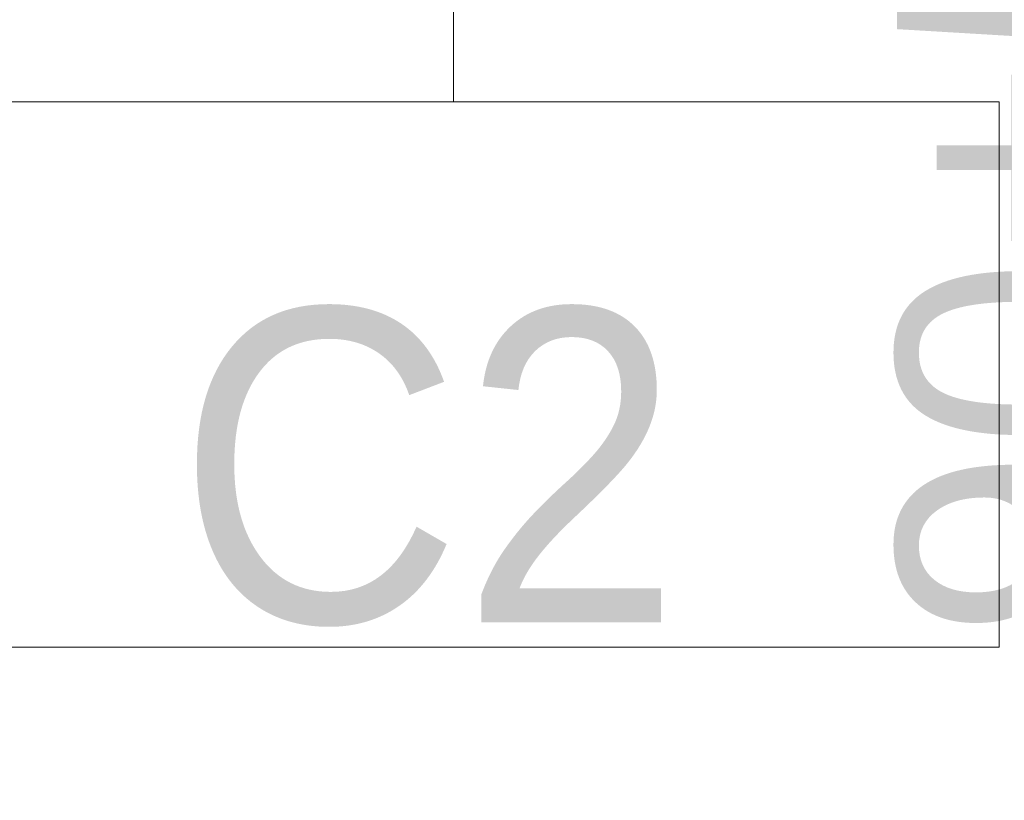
# Model space of a CAD drawing. Header units: centimetres. Extents: x -1631 to 21770, y -8842 to 3590.
# Tile 85 of 150: x 312 to 384, y 1554 to 1611. Entities that reach past the tile are written whole.
import ezdxf

# ---------------------------------------------------------------- set-up
doc = ezdxf.new("R2010")
doc.units = ezdxf.units.CM
doc.linetypes.add('Dash', pattern=[60, 30, -30])
for name, color, linetype, lineweight in [('A-DETL', 90, 'Continuous', 9), ('A-DOOR-IDEN', 31, 'Continuous', 13), ('A-WALL-IDEN', 211, 'Continuous', 13)]:
    doc.layers.add(name, color=color, linetype=linetype, lineweight=lineweight)
doc.styles.add('Arial_12', font='arial.ttf', dxfattribs={"width": 0.9, "height": 23})
doc.styles.add('Arial_8', font='arial.ttf', dxfattribs={"height": 18})

# ---------------------------------------------------------------- blocks, each defined once
blk = doc.blocks.new('ET sciana_AT7 - 10mm-2270614-5_piętro III __10_50 m_ - stan projektowany')
at = {"layer": 'A-WALL-IDEN'}
for p, q in [((-0.4, 0.196875), (0.4, 0.196875)), ((0.4, 0.196875), (0.4, -0.203125)), ((-0.4, -0.203125), (0.4, -0.203125))]:
    blk.add_line(p, q, dxfattribs=at)

msp = doc.modelspace()

# ---------------------------------------------------------------- linework, layer by layer
at = {"layer": 'A-DETL', "linetype": 'Dash', "lineweight": 25}
msp.add_open_spline([(-555.623, 1472.575), (-478.908, 1472.575), (-476.079, 1472.575), (-439.123, 1472.575), (-439.123, 1435.619), (-439.123, 1432.79), (-439.123, 1329.11), (-439.123, 1326.281), (-439.123, 1289.326), (-402.167, 1289.326), (-399.339, 1289.326), (54.377, 1289.326), (347.204, 1289.326), (391.666, 1289.326), (418.55, 1316.21), (413.877, 1393.928), (413.877, 1663.126)], degree=3, knots=[0, 0, 0, 0, 1.274059, 2.1133, 2.95254, 4.521491, 5.717221, 7.286172, 8.125412, 8.964652, 14.361634, 22.556861, 31.207392, 35.311818, 37.065318, 41.276562, 41.276562, 41.276562, 41.276562], dxfattribs=at)
at = {"layer": 'A-WALL-IDEN'}
msp.add_line((343.644, 1670.726), (343.644, 1605.153), dxfattribs=at)

# ---------------------------------------------------------------- block references
at = {"layer": 'A-WALL-IDEN', "xscale": 99.99999999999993, "yscale": 99.99999999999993, "zscale": 99.99999999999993}
msp.add_blockref('ET sciana_AT7 - 10mm-2270614-5_piętro III __10_50 m_ - stan projektowany', (343.644, 1585.465), dxfattribs=at)

# ---------------------------------------------------------------- texts
at = {"layer": 'A-DOOR-IDEN', "insert": (399.348, 1636.361), "char_height": 18, "width": 70.1, "attachment_point": 6, "rotation": 90, "line_spacing_factor": 0.936439, "style": 'Arial_8'}
msp.add_mtext('\\pxqr,t7.05556,14.11111,21.16667,28.22222,35.27778,42.33333,49.38889,56.44444,63.5,70.55556,77.61111,84.66667,91.72222,98.77778,105.83333,112.88889,119.94444,127,134.05556,141.11111,148.16667,155.22222,162.27778,169.33333,176.38889,183.44444,190.5,197.55556,204.61111,211.66667,218.72222,225.77778;{90+50\\P200}', dxfattribs=at)
at = {"layer": 'A-WALL-IDEN', "insert": (341.832, 1578.307), "char_height": 23, "width": 37.53, "attachment_point": 5, "line_spacing_factor": 0.936439, "style": 'Arial_12'}
msp.add_mtext('\\pxqc,t4.96957,9.93913,14.9087,19.87826,24.84783,29.81739,34.78696,39.75652,44.72609,49.69565,54.66522,59.63478,64.60435,69.57391,74.54348,79.51304,84.48261,89.45217,94.42174,99.3913,104.36087,109.33043,114.3,119.26957,124.23913,129.2087,134.17826,139.14783,144.11739,149.08696,154.05652,159.02609;{C2}', dxfattribs=at)

doc.saveas('drawing.dxf')
